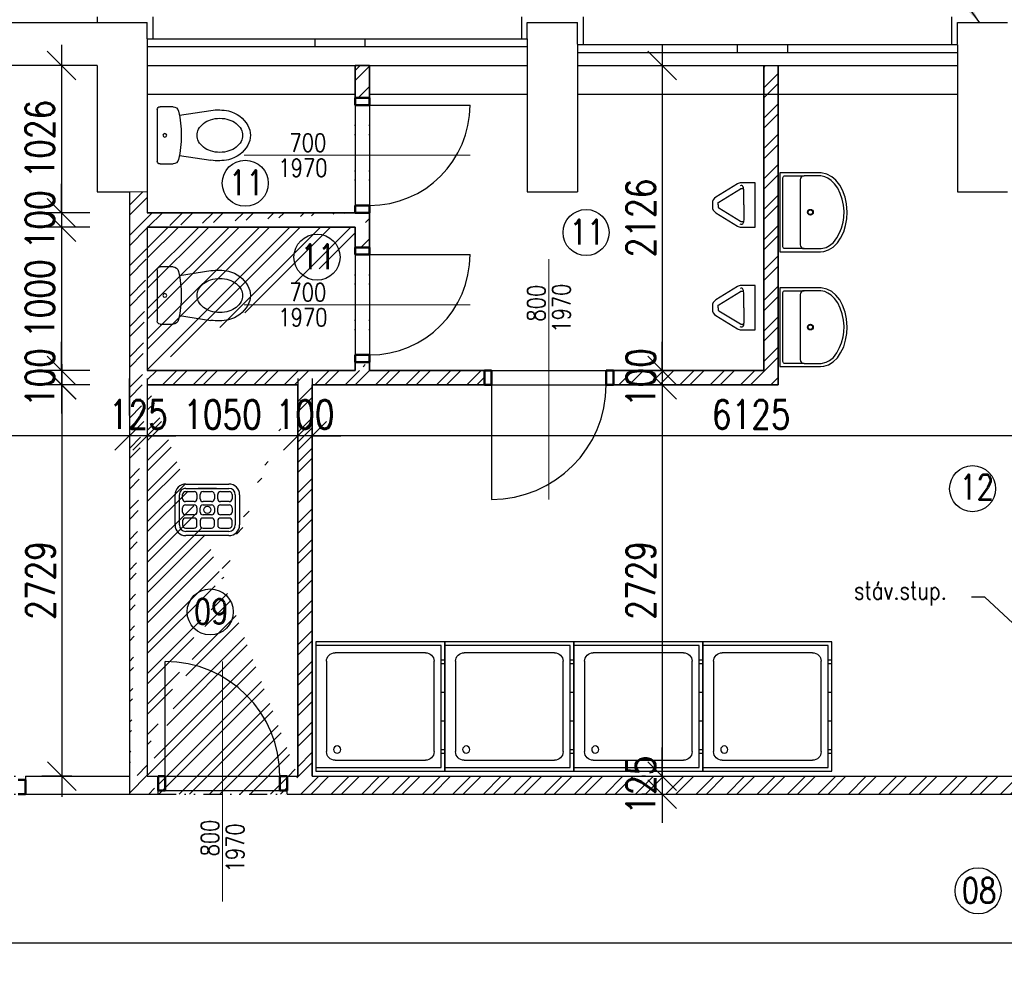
# Model space of a CAD drawing. Header units: millimetres. Extents: x -637441 to -130928, y -380379 to -53767.
# Tile 94 of 193: x -516913 to -510046, y -146601 to -140027. Entities that reach past the tile are written whole.
import ezdxf
from ezdxf.enums import TextEntityAlignment as Align

# ---------------------------------------------------------------- set-up
doc = ezdxf.new("R2010")
doc.units = ezdxf.units.MM
doc.header["$LTSCALE"] = 10
doc.linetypes.add('DIVIDE', pattern=[31.75, 12.7, -6.35, 0, -6.35, 0, -6.35])
for name, color, linetype, lineweight in [('_ARW_PŘÍČKA_NOVÁ', 6, 'Continuous', 35), ('CASANITA', 7, 'Continuous', 25), ('CKDVERE_', 7, 'Continuous', 25), ('CKDVERE_OSY', 1, 'Continuous', 18), ('CKDVERE_PRAH', 7, 'Continuous', 25), ('CKDVERE_ZARUBNE_RAM', 5, 'Continuous', 50), ('CKKOTY', 7, 'Continuous', 25), ('CKSTENY_NADROVINOU', 7, 'DIVIDE', 25), ('CKSTENY_SRAF', 1, 'Continuous', 18), ('CKTEXTY_MALE', 7, 'Continuous', 25)]:
    doc.layers.add(name, color=color, linetype=linetype, lineweight=lineweight)
for name, color, linetype in [('A-SanitaPřísl-G', 7, 'Continuous'), ('CKDVERE_POPIS', 7, 'Continuous'), ('SLABĚ', 7, 'Continuous'), ('Výplně otvorů', 7, 'Continuous'), ('ZDIVO', 6, 'Continuous')]:
    doc.layers.add(name, color=color, linetype=linetype)
doc.styles.get("Standard").update_dxf_attribs({"font": 'simplex.shx', "width": 0.8})
doc.dimstyles.new('Cadkon', dxfattribs={"dimscale": 80, "dimtxt": 2.5, "dimasz": 2.5, "dimexe": 1.768, "dimexo": 5, "dimtad": 1, "dimrnd": 1, "dimtxsty": 'Standard', "dimblk1": 'OBLIQUE', "dimblk2": 'OBLIQUE', "dimsah": 1, "dimcen": 2.5, "dimdle": 1.8, "dimadec": 0, "dimazin": 0, "dimtfac": 1, "dimtix": 1, "dimtmove": 2, "dimatfit": 3, "dimfxl": 1, "dimarcsym": 0})
doc.dimstyles.new('normální', dxfattribs={"dimscale": 50, "dimtxt": 2.5, "dimasz": 2.5, "dimexe": 1.768, "dimexo": 5, "dimtad": 1, "dimrnd": 1, "dimtxsty": 'Standard', "dimblk1": 'OBLIQUE', "dimblk2": 'OBLIQUE', "dimsah": 1, "dimcen": 2.5, "dimdle": 1.8, "dimadec": 0, "dimazin": 0, "dimtfac": 1, "dimtix": 1, "dimtmove": 2, "dimatfit": 3, "dimfxl": 1, "dimarcsym": 0})
pattern_1 = [(45, (-3596.95, 0), (-106.066017, 106.066017), []), (45, (-3526.24, 0), (-106.066017, 106.066017), [])]

# ---------------------------------------------------------------- blocks, each defined once
blk = doc.blocks.new('_OBLIQUE')
at = {"color": 0, "linetype": 'ByBlock'}
blk.add_line((-0.5, -0.5), (0.5, 0.5), dxfattribs=at)
blk = doc.blocks.new('pisoar 1_P')
at = {"color": 0, "linetype": 'ByBlock'}
for points in [[(-154.7, 0), (-154.7, -96.9, 0.138418), (-147.4, -123.1), (-54.7, -274.1, 0.260841), (-12.1, -298), (0, -298), (12.1, -298, 0.260841), (54.7, -274.1), (147.4, -123.1, 0.138418), (154.7, -96.9), (154.7, 0), (-154.7, 0)], [(0, -78), (-96, -78, 0.102113), (-128.6, -84.7, 0.464362), (-134.2, -103.4, 0.276468)], [(0, -258), (-12.1, -258, -0.260841), (-20.6, -253.2), (-113.3, -102.1, -0.138418), (-114.7, -96.9), (-114.7, -80.1)], [(0, -78), (96, -78, -0.102113), (128.6, -84.7, -0.464362), (134.2, -103.4, -0.276468)], [(0, -258), (12.1, -258, 0.260841), (20.6, -253.2), (113.3, -102.1, 0.138418), (114.7, -96.9), (114.7, -80.1)]]:
    blk.add_lwpolyline(points, format="xyb", dxfattribs=at)
blk = doc.blocks.new('2D-WC (65x40)_P')
at = {"color": 0, "linetype": 'ByBlock'}
for p, q in [((30, -179.7), (30, 179.7)), ((50.1, 199.8), (140.1, 199.8)), ((185.1, 140), (403.6, 173.4)), ((140.1, -199.8), (50.1, -199.8)), ((185.1, -140), (403.6, -173.4))]:
    blk.add_line(p, q, dxfattribs=at)
blk.add_circle((83, 0), 12.8, dxfattribs=at)
for centre, radius, start, end in [((50.1, 179.7), 20.1, 90, 180), ((140.1, 159.6), 40.2, 12.60811, 90), ((-573.4, 0), 771.3, 347.39189, 12.60811), ((456.2, -170.6), 348, 78.11757, 98.69848), ((475.7, -37.9), 214.4, 29.47633, 75.89811), ((430.3, -18), 127.4, 127.58474, 151.71247), ((452.1, -46.3), 163.2, 107.68289, 127.58474), ((466.3, -90.9), 210, 90, 107.68289), ((466.3, -90.9), 210, 72.31711, 90), ((480.6, -46.3), 163.2, 52.41526, 72.31711), ((502.4, -18), 127.4, 28.28753, 52.41526), ((396.9, 0), 89.4, 151.71247, 180), ((535.8, 0), 89.4, 0, 28.28753), ((535.8, 0), 89.4, 331.71247, 0), ((542.4, 0), 137.6, 360, 29.40689), ((542.4, 0), 137.6, 330.59311, 0), ((396.9, 0), 89.4, 180, 208.28753), ((430.3, 18), 127.4, 208.28753, 232.41526), ((475.7, 37.9), 214.4, 284.10189, 330.52367), ((502.4, 18), 127.4, 307.58474, 331.71247), ((452.1, 46.3), 163.2, 232.41526, 252.31711), ((466.3, 90.9), 210, 252.31711, 270), ((466.3, 90.9), 210, 270, 287.68289), ((480.6, 46.3), 163.2, 287.68289, 307.58474), ((50.1, -179.7), 20.1, 180, 270), ((140.1, -159.6), 40.2, 270, 347.39189), ((456.2, 170.6), 348, 261.30152, 281.88243)]:
    blk.add_arc(centre, radius, start, end, dxfattribs=at)
blk = doc.blocks.new('výlevka s mříží 45x36')
at = {"color": 0}
for p, q in [((-150, 0), (150, 0)), ((-92.5, -52.5), (-152.5, -52.5)), ((-150, -30), (150, -30)), ((30, -52.5), (-30, -52.5)), ((152.5, -52.5), (92.5, -52.5)), ((-225, -285), (-225, -75)), ((-195, -285), (-195, -75)), ((-172.5, -72.5), (-172.5, -102.5)), ((-152.5, -122.5), (-92.5, -122.5)), ((-72.5, -102.5), (-72.5, -72.5)), ((-50, -72.5), (-50, -102.5)), ((-30, -122.5), (30, -122.5)), ((50, -102.5), (50, -72.5)), ((72.5, -72.5), (72.5, -102.5)), ((92.5, -122.5), (152.5, -122.5)), ((172.5, -102.5), (172.5, -72.5)), ((195, -75), (195, -285)), ((225, -75), (225, -285)), ((-172.5, -195), (-172.5, -165)), ((-152.5, -145), (-92.5, -145)), ((-72.5, -165), (-72.5, -195)), ((-50, -195), (-50, -165)), ((-30, -145), (30, -145)), ((50, -165), (50, -195)), ((72.5, -195), (72.5, -165)), ((92.5, -145), (152.5, -145)), ((172.5, -165), (172.5, -195)), ((-172.5, -287.5), (-172.5, -257.5)), ((-92.5, -215), (-152.5, -215)), ((-152.5, -237.5), (-92.5, -237.5)), ((-72.5, -257.5), (-72.5, -287.5)), ((-50, -287.5), (-50, -257.5)), ((30, -215), (-30, -215)), ((-30, -237.5), (30, -237.5)), ((50, -257.5), (50, -287.5)), ((72.5, -287.5), (72.5, -257.5)), ((152.5, -215), (92.5, -215)), ((92.5, -237.5), (152.5, -237.5)), ((172.5, -257.5), (172.5, -287.5)), ((-92.5, -307.5), (-152.5, -307.5)), ((150, -330), (-150, -330)), ((-65, -330), (65, -330)), ((65, -330), (-65, -330)), ((-65, -330), (-65, -330)), ((30, -307.5), (-30, -307.5)), ((65, -330), (65, -330)), ((152.5, -307.5), (92.5, -307.5)), ((150, -360), (-150, -360))]:
    blk.add_line(p, q, dxfattribs=at)
blk.add_circle((0, -180), 25, dxfattribs=at)
for centre, radius, start, end in [((-150, -75), 75, 90, 180), ((-150, -75), 45, 90, 180), ((-152.5, -72.5), 20, 90, 180), ((-92.5, -72.5), 20, 0, 90), ((-30, -72.5), 20, 90, 180), ((30, -72.5), 20, 0, 90), ((92.5, -72.5), 20, 90, 180), ((150, -75), 75, 0, 90), ((150, -75), 45, 0, 90), ((152.5, -72.5), 20, 0, 90), ((-152.5, -102.5), 20, 180, 270), ((-92.5, -102.5), 20, 270, 0), ((-30, -102.5), 20, 180, 270), ((30, -102.5), 20, 270, 0), ((92.5, -102.5), 20, 180, 270), ((152.5, -102.5), 20, 270, 0), ((-152.5, -165), 20, 90, 180), ((-152.5, -195), 20, 180, 270), ((-92.5, -165), 20, 0, 90), ((-92.5, -195), 20, 270, 0), ((-30, -165), 20, 90, 180), ((-30, -195), 20, 180, 270), ((30, -165), 20, 0, 90), ((30, -195), 20, 270, 0), ((92.5, -165), 20, 90, 180), ((92.5, -195), 20, 180, 270), ((152.5, -165), 20, 0, 90), ((152.5, -195), 20, 270, 0), ((-152.5, -257.5), 20, 90, 180), ((-92.5, -257.5), 20, 0, 90), ((-30, -257.5), 20, 90, 180), ((30, -257.5), 20, 0, 90), ((92.5, -257.5), 20, 90, 180), ((152.5, -257.5), 20, 0, 90), ((-150, -285), 75, 180, 270), ((-150, -285), 45, 180, 270), ((-152.5, -287.5), 20, 180, 270), ((-92.5, -287.5), 20, 270, 0), ((-30, -287.5), 20, 180, 270), ((30, -287.5), 20, 270, 0), ((92.5, -287.5), 20, 180, 270), ((150, -285), 75, 270, 0), ((150, -285), 45, 270, 0), ((152.5, -287.5), 20, 270, 0)]:
    blk.add_arc(centre, radius, start, end, dxfattribs=at)
blk = doc.blocks.new('Sprchová vana čelní 90x90')
at = {"color": 0, "linetype": 'ByBlock', "lineweight": -2}
for p, q in [((0, 0), (0, 900)), ((0, 900), (900, 900)), ((125, 875), (125, 900)), ((150, 875), (150, 900)), ((350, 875), (350, 900)), ((550, 875), (550, 900)), ((750, 875), (750, 900)), ((775, 875), (775, 900)), ((900, 900), (900, 0)), ((25, 0), (25, 875)), ((25, 875), (350, 875)), ((135, 825), (765, 825)), ((350, 875), (875, 875)), ((875, 875), (875, 0)), ((75, 135), (75, 765)), ((825, 765), (825, 135)), ((765, 75), (135, 75)), ((900, 0), (0, 0))]:
    blk.add_line(p, q, dxfattribs=at)
blk.add_circle((149.5, 149.5), 25, dxfattribs=at)
for centre, start, end in [((135, 765), 90, 180), ((765, 765), 0, 90), ((135, 135), 180, 270), ((765, 135), 270, 0)]:
    blk.add_arc(centre, 60, start, end, dxfattribs=at)
blk = doc.blocks.new('*D1010')
at = {"layer": 'CKKOTY', "color": 0, "lineweight": -2}
for p, q in [((-514873.1, -142529.8), (-514873.1, -142788.4)), ((-508748.4, -142529.8), (-508748.4, -142788.4)), ((-508604.4, -142929.8), (-515017.1, -142929.8))]:
    blk.add_line(p, q, dxfattribs=at)
at = {"layer": 'DEFPOINTS', "color": 0}
for p in [(-514873.1, -142929.8), (-514873.1, -142929.8), (-508748.4, -142929.8)]:
    blk.add_point(p, dxfattribs=at)
at = {"layer": 'CKKOTY', "color": 0, "lineweight": -2, "xscale": 200, "yscale": 200, "zscale": 200, "rotation": 180}
blk.add_blockref('_OBLIQUE', (-514873.1, -142929.8), dxfattribs=at)
at = {"layer": 'CKKOTY', "color": 0, "lineweight": -2, "xscale": 200, "yscale": 200, "zscale": 200}
blk.add_blockref('_OBLIQUE', (-508748.4, -142929.8), dxfattribs=at)
at = {"layer": 'CKKOTY', "color": 0, "insert": (-511810.7, -142779.8), "char_height": 200, "attachment_point": 5}
blk.add_mtext('6125', dxfattribs=at)
blk = doc.blocks.new('*D1011')
at = {"layer": 'CKKOTY', "color": 0, "lineweight": -2}
for p, q in [((-514973.1, -142529.8), (-514973.1, -142788.4)), ((-514873.1, -142529.8), (-514873.1, -142788.4)), ((-514973.1, -142929.8), (-515173.1, -142929.8)), ((-514873.1, -142929.8), (-514973.1, -142929.8)), ((-514873.1, -142929.8), (-514673.1, -142929.8))]:
    blk.add_line(p, q, dxfattribs=at)
at = {"layer": 'DEFPOINTS', "color": 0}
for p in [(-514973.1, -142929.8), (-514973.1, -142929.8), (-514873.1, -142929.8)]:
    blk.add_point(p, dxfattribs=at)
at = {"layer": 'CKKOTY', "color": 0, "lineweight": -2, "xscale": 200, "yscale": 200, "zscale": 200}
blk.add_blockref('_OBLIQUE', (-514973.1, -142929.8), dxfattribs=at)
at = {"layer": 'CKKOTY', "color": 0, "lineweight": -2, "xscale": 200, "yscale": 200, "zscale": 200, "rotation": 180}
blk.add_blockref('_OBLIQUE', (-514873.1, -142929.8), dxfattribs=at)
at = {"layer": 'CKKOTY', "color": 0, "insert": (-514923.1, -142779.8), "char_height": 200, "attachment_point": 5}
blk.add_mtext('100', dxfattribs=at)
blk = doc.blocks.new('*D1012')
at = {"layer": 'CKKOTY', "color": 0, "lineweight": -2}
for p, q in [((-512431.6, -140203.3), (-512431.6, -142617)), ((-512831.6, -140347.3), (-512573, -140347.3)), ((-512831.6, -142473), (-512573, -142473))]:
    blk.add_line(p, q, dxfattribs=at)
at = {"layer": 'DEFPOINTS', "color": 0}
for p in [(-512431.6, -140347.3), (-512431.6, -142473), (-512431.6, -142473)]:
    blk.add_point(p, dxfattribs=at)
at = {"layer": 'CKKOTY', "color": 0, "lineweight": -2, "xscale": 200, "yscale": 200, "zscale": 200}
for p, rotation in [((-512431.6, -140347.3), 90), ((-512431.6, -142473), 270)]:
    blk.add_blockref('_OBLIQUE', p, dxfattribs=dict(at, rotation=rotation))
at = {"layer": 'CKKOTY', "color": 0, "insert": (-512581.6, -141410.1), "char_height": 200, "attachment_point": 5, "rotation": 90}
blk.add_mtext('2126', dxfattribs=at)
blk = doc.blocks.new('*D1013')
at = {"layer": 'CKKOTY', "color": 0, "lineweight": -2}
for p, q in [((-512431.6, -142473), (-512431.6, -142273)), ((-512831.6, -142473), (-512573, -142473)), ((-512431.6, -142473), (-512431.6, -142573)), ((-512597.8, -142573), (-512573, -142573)), ((-512431.6, -142573), (-512431.6, -142773))]:
    blk.add_line(p, q, dxfattribs=at)
at = {"layer": 'DEFPOINTS', "color": 0}
for p in [(-512431.6, -142473), (-512431.6, -142573), (-512197.8, -142573)]:
    blk.add_point(p, dxfattribs=at)
at = {"layer": 'CKKOTY', "color": 0, "lineweight": -2, "xscale": 200, "yscale": 200, "zscale": 200}
for p, rotation in [((-512431.6, -142473), 270), ((-512431.6, -142573), 90)]:
    blk.add_blockref('_OBLIQUE', p, dxfattribs=dict(at, rotation=rotation))
at = {"layer": 'CKKOTY', "color": 0, "insert": (-512581.6, -142523), "char_height": 200, "attachment_point": 5, "rotation": 90}
blk.add_mtext('100', dxfattribs=at)
blk = doc.blocks.new('*D1014')
at = {"layer": 'CKKOTY', "color": 0, "lineweight": -2}
for p, q in [((-512431.6, -142429), (-512431.6, -145446.3)), ((-512597.8, -142573), (-512573, -142573)), ((-512548.3, -145302.3), (-512573, -145302.3))]:
    blk.add_line(p, q, dxfattribs=at)
at = {"layer": 'DEFPOINTS', "color": 0}
for p in [(-512197.8, -142573), (-512431.6, -145302.3), (-512148.3, -145302.3)]:
    blk.add_point(p, dxfattribs=at)
at = {"layer": 'CKKOTY', "color": 0, "lineweight": -2, "xscale": 200, "yscale": 200, "zscale": 200}
for p, rotation in [((-512431.6, -142573), 90), ((-512431.6, -145302.3), 270)]:
    blk.add_blockref('_OBLIQUE', p, dxfattribs=dict(at, rotation=rotation))
at = {"layer": 'CKKOTY', "color": 0, "insert": (-512581.6, -143937.6), "char_height": 200, "attachment_point": 5, "rotation": 90}
blk.add_mtext('2729', dxfattribs=at)
blk = doc.blocks.new('*D1015')
at = {"layer": 'CKKOTY', "color": 0, "lineweight": -2}
for p, q in [((-512431.6, -145302.3), (-512431.6, -145102.3)), ((-512548.3, -145302.3), (-512573, -145302.3)), ((-512431.6, -145302.3), (-512431.6, -145427.3)), ((-512548.3, -145427.3), (-512573, -145427.3)), ((-512431.6, -145427.3), (-512431.6, -145627.3))]:
    blk.add_line(p, q, dxfattribs=at)
at = {"layer": 'DEFPOINTS', "color": 0}
for p in [(-512148.3, -145302.3), (-512431.6, -145427.3), (-512148.3, -145427.3)]:
    blk.add_point(p, dxfattribs=at)
at = {"layer": 'CKKOTY', "color": 0, "lineweight": -2, "xscale": 200, "yscale": 200, "zscale": 200}
for p, rotation in [((-512431.6, -145302.3), 270), ((-512431.6, -145427.3), 90)]:
    blk.add_blockref('_OBLIQUE', p, dxfattribs=dict(at, rotation=rotation))
at = {"layer": 'CKKOTY', "color": 0, "insert": (-512581.6, -145364.8), "char_height": 200, "attachment_point": 5, "rotation": 90}
blk.add_mtext('125', dxfattribs=at)
blk = doc.blocks.new('*D1016')
at = {"layer": 'CKKOTY', "color": 0, "lineweight": -2}
for p, q in [((-516621.6, -140203.3), (-516621.6, -141517)), ((-516423.4, -140347.3), (-516763, -140347.3)), ((-516423.4, -141373), (-516763, -141373))]:
    blk.add_line(p, q, dxfattribs=at)
at = {"layer": 'DEFPOINTS', "color": 0}
for p in [(-516023.4, -140347.3), (-516621.6, -141373), (-516023.4, -141373)]:
    blk.add_point(p, dxfattribs=at)
at = {"layer": 'CKKOTY', "color": 0, "lineweight": -2, "xscale": 200, "yscale": 200, "zscale": 200}
for p, rotation in [((-516621.6, -140347.3), 90), ((-516621.6, -141373), 270)]:
    blk.add_blockref('_OBLIQUE', p, dxfattribs=dict(at, rotation=rotation))
at = {"layer": 'CKKOTY', "color": 0, "insert": (-516771.6, -140860.1), "char_height": 200, "attachment_point": 5, "rotation": 90}
blk.add_mtext('1026', dxfattribs=at)
blk = doc.blocks.new('*D1017')
at = {"layer": 'CKKOTY', "color": 0, "lineweight": -2}
for p, q in [((-516621.6, -141373), (-516621.6, -141173)), ((-516423.4, -141373), (-516763, -141373)), ((-516621.6, -141373), (-516621.6, -141473)), ((-516423.4, -141473), (-516763, -141473)), ((-516621.6, -141473), (-516621.6, -141673))]:
    blk.add_line(p, q, dxfattribs=at)
at = {"layer": 'DEFPOINTS', "color": 0}
for p in [(-516023.4, -141373), (-516621.6, -141473), (-516023.4, -141473)]:
    blk.add_point(p, dxfattribs=at)
at = {"layer": 'CKKOTY', "color": 0, "lineweight": -2, "xscale": 200, "yscale": 200, "zscale": 200}
for p, rotation in [((-516621.6, -141373), 270), ((-516621.6, -141473), 90)]:
    blk.add_blockref('_OBLIQUE', p, dxfattribs=dict(at, rotation=rotation))
at = {"layer": 'CKKOTY', "color": 0, "insert": (-516771.6, -141423), "char_height": 200, "attachment_point": 5, "rotation": 90}
blk.add_mtext('100', dxfattribs=at)
blk = doc.blocks.new('*D1018')
at = {"layer": 'CKKOTY', "color": 0, "lineweight": -2}
for p, q in [((-516621.6, -141329), (-516621.6, -142617)), ((-516423.4, -141473), (-516763, -141473)), ((-516423.4, -142473), (-516763, -142473))]:
    blk.add_line(p, q, dxfattribs=at)
at = {"layer": 'DEFPOINTS', "color": 0}
for p in [(-516023.4, -141473), (-516621.6, -142473), (-516023.4, -142473)]:
    blk.add_point(p, dxfattribs=at)
at = {"layer": 'CKKOTY', "color": 0, "lineweight": -2, "xscale": 200, "yscale": 200, "zscale": 200}
for p, rotation in [((-516621.6, -141473), 90), ((-516621.6, -142473), 270)]:
    blk.add_blockref('_OBLIQUE', p, dxfattribs=dict(at, rotation=rotation))
at = {"layer": 'CKKOTY', "color": 0, "insert": (-516771.6, -141973), "char_height": 200, "attachment_point": 5, "rotation": 90}
blk.add_mtext('1000', dxfattribs=at)
blk = doc.blocks.new('*D1019')
at = {"layer": 'CKKOTY', "color": 0, "lineweight": -2}
for p, q in [((-516621.6, -142473), (-516621.6, -142273)), ((-516423.4, -142473), (-516763, -142473)), ((-516621.6, -142473), (-516621.6, -142573)), ((-516423.4, -142573), (-516763, -142573)), ((-516621.6, -142573), (-516621.6, -142773))]:
    blk.add_line(p, q, dxfattribs=at)
at = {"layer": 'DEFPOINTS', "color": 0}
for p in [(-516023.4, -142473), (-516621.6, -142573), (-516023.4, -142573)]:
    blk.add_point(p, dxfattribs=at)
at = {"layer": 'CKKOTY', "color": 0, "lineweight": -2, "xscale": 200, "yscale": 200, "zscale": 200}
for p, rotation in [((-516621.6, -142473), 270), ((-516621.6, -142573), 90)]:
    blk.add_blockref('_OBLIQUE', p, dxfattribs=dict(at, rotation=rotation))
at = {"layer": 'CKKOTY', "color": 0, "insert": (-516771.6, -142523), "char_height": 200, "attachment_point": 5, "rotation": 90}
blk.add_mtext('100', dxfattribs=at)
blk = doc.blocks.new('*D1020')
at = {"layer": 'CKKOTY', "color": 0, "lineweight": -2}
for p, q in [((-519073.4, -146427.3), (-519073.4, -146323.5)), ((-495373.4, -146427.3), (-495373.4, -146323.5)), ((-519217.4, -146465), (-495229.4, -146465))]:
    blk.add_line(p, q, dxfattribs=at)
at = {"layer": 'DEFPOINTS', "color": 0}
for p in [(-495373.4, -146465), (-519073.4, -146827.3), (-495373.4, -146827.3)]:
    blk.add_point(p, dxfattribs=at)
at = {"layer": 'CKKOTY', "color": 0, "lineweight": -2, "xscale": 200, "yscale": 200, "zscale": 200, "rotation": 180}
blk.add_blockref('_OBLIQUE', (-519073.4, -146465), dxfattribs=at)
at = {"layer": 'CKKOTY', "color": 0, "lineweight": -2, "xscale": 200, "yscale": 200, "zscale": 200}
blk.add_blockref('_OBLIQUE', (-495373.4, -146465), dxfattribs=at)
at = {"layer": 'CKKOTY', "color": 0, "insert": (-507223.4, -146315), "char_height": 200, "attachment_point": 5}
blk.add_mtext('23700', dxfattribs=at)
blk = doc.blocks.new('*D843')
at = {"layer": 'CKKOTY', "color": 0, "lineweight": -2}
for p, q in [((-516618.2, -142429.2), (-516618.2, -145446.3)), ((-516423.4, -142573.2), (-516759.6, -142573.2)), ((-516548.4, -145302.3), (-516759.6, -145302.3))]:
    blk.add_line(p, q, dxfattribs=at)
at = {"layer": 'DEFPOINTS', "color": 0}
for p in [(-516023.4, -142573.2), (-516618.2, -145302.3), (-516148.4, -145302.3)]:
    blk.add_point(p, dxfattribs=at)
at = {"layer": 'CKKOTY', "color": 0, "lineweight": -2, "xscale": 200, "yscale": 200, "zscale": 200}
for p, rotation in [((-516618.2, -142573.2), 90), ((-516618.2, -145302.3), 270)]:
    blk.add_blockref('_OBLIQUE', p, dxfattribs=dict(at, rotation=rotation))
at = {"layer": 'CKKOTY', "color": 0, "insert": (-516768.2, -143937.7), "char_height": 200, "attachment_point": 5, "rotation": 90}
blk.add_mtext('2729', dxfattribs=at)
blk = doc.blocks.new('umyvadlo 2 55x47')
at = {"color": 0, "linetype": 'ByBlock', "lineweight": -2}
blk.add_lwpolyline([(-274.9, 0), (-274.9, -283.5), (-272.7, -307.8), (-262.7, -339.5), (-242.5, -372), (-213, -401.5), (-180, -424.4), (-136.8, -445.7), (-91.5, -459), (-44.9, -467.9), (-0.1, -470), (57.9, -465.7), (104.6, -455.3), (153.6, -437.6), (189.5, -418.5), (224, -390.4), (247.8, -363.1), (265, -329.2), (275.1, -289.4), (275.1, -277.6), (274.9, 0)], close=True, dxfattribs=at)
blk.add_lwpolyline([(-253.6, -170), (-253.6, -36.2, -0.414244), (-239.9, -22.1), (240.4, -22.1, -0.414244), (254.2, -36.2), (254.2, -170.1)], format="xyb", dxfattribs=at)
blk.add_lwpolyline([(-226.1, -142, 0.414198), (-253.6, -170.2), (-253.3, -265.7), (-253, -289.5), (-244.8, -322.7), (-232.5, -345.8), (-211.8, -373.5), (-179.1, -398.4), (-143, -417.2), (-109.7, -431.4), (-68.8, -441.2), (-35.4, -446.9), (7.6, -448.2), (49.2, -444.8), (92.1, -436.2), (131.7, -422.1), (168.5, -404.5), (199.2, -381.9), (222.3, -358.7), (237.4, -335.4), (247.7, -313.6), (253.5, -285.9), (254.2, -170.2, 0.414198), (226.7, -142)], format="xyb", close=True, dxfattribs=at)
for centre, radius in [((0.2, -213.7), 20.2), ((0.2, -213.3), 15.8)]:
    blk.add_circle(centre, radius, dxfattribs=at)
blk = doc.blocks.new('*D844')
at = {"layer": 'CKKOTY', "color": 0, "lineweight": -2}
for p, q in [((-516023.4, -142529.8), (-516023.4, -142788.4)), ((-514973.1, -142529.8), (-514973.1, -142788.4)), ((-514829.1, -142929.8), (-516167.4, -142929.8))]:
    blk.add_line(p, q, dxfattribs=at)
at = {"layer": 'DEFPOINTS', "color": 0}
for p in [(-516023.4, -142929.8), (-516023.4, -142929.8), (-514973.1, -142929.8)]:
    blk.add_point(p, dxfattribs=at)
at = {"layer": 'CKKOTY', "color": 0, "lineweight": -2, "xscale": 200, "yscale": 200, "zscale": 200, "rotation": 180}
blk.add_blockref('_OBLIQUE', (-516023.4, -142929.8), dxfattribs=at)
at = {"layer": 'CKKOTY', "color": 0, "lineweight": -2, "xscale": 200, "yscale": 200, "zscale": 200}
blk.add_blockref('_OBLIQUE', (-514973.1, -142929.8), dxfattribs=at)
at = {"layer": 'CKKOTY', "color": 0, "insert": (-515498.2, -142779.8), "char_height": 200, "attachment_point": 5}
blk.add_mtext('1050', dxfattribs=at)
blk = doc.blocks.new('*D845')
at = {"layer": 'CKKOTY', "color": 0, "lineweight": -2}
for p, q in [((-516148.4, -142529.8), (-516148.4, -142788.4)), ((-516023.4, -142529.8), (-516023.4, -142788.4)), ((-516148.4, -142929.8), (-516348.4, -142929.8)), ((-516023.4, -142929.8), (-516148.4, -142929.8)), ((-516023.4, -142929.8), (-515823.4, -142929.8))]:
    blk.add_line(p, q, dxfattribs=at)
at = {"layer": 'DEFPOINTS', "color": 0}
for p in [(-516148.4, -142929.8), (-516148.4, -142929.8), (-516023.4, -142929.8)]:
    blk.add_point(p, dxfattribs=at)
at = {"layer": 'CKKOTY', "color": 0, "lineweight": -2, "xscale": 200, "yscale": 200, "zscale": 200}
blk.add_blockref('_OBLIQUE', (-516148.4, -142929.8), dxfattribs=at)
at = {"layer": 'CKKOTY', "color": 0, "lineweight": -2, "xscale": 200, "yscale": 200, "zscale": 200, "rotation": 180}
blk.add_blockref('_OBLIQUE', (-516023.4, -142929.8), dxfattribs=at)
at = {"layer": 'CKKOTY', "color": 0, "insert": (-516085.9, -142779.8), "char_height": 200, "attachment_point": 5}
blk.add_mtext('125', dxfattribs=at)
blk = doc.blocks.new('*D846')
at = {"layer": 'CKKOTY', "color": 0, "lineweight": -2}
for p, q in [((-516148.4, -142529.8), (-516148.4, -142788.4)), ((-516004.4, -142929.8), (-519217.4, -142929.8)), ((-519073.4, -143329.8), (-519073.4, -143071.3))]:
    blk.add_line(p, q, dxfattribs=at)
at = {"layer": 'DEFPOINTS', "color": 0}
for p in [(-519073.4, -142929.8), (-519073.4, -142929.8), (-516148.4, -142929.8)]:
    blk.add_point(p, dxfattribs=at)
at = {"layer": 'CKKOTY', "color": 0, "lineweight": -2, "xscale": 200, "yscale": 200, "zscale": 200, "rotation": 180}
blk.add_blockref('_OBLIQUE', (-519073.4, -142929.8), dxfattribs=at)
at = {"layer": 'CKKOTY', "color": 0, "lineweight": -2, "xscale": 200, "yscale": 200, "zscale": 200}
blk.add_blockref('_OBLIQUE', (-516148.4, -142929.8), dxfattribs=at)
at = {"layer": 'CKKOTY', "color": 0, "insert": (-517610.9, -142779.8), "char_height": 200, "attachment_point": 5}
blk.add_mtext('2925', dxfattribs=at)

msp = doc.modelspace()

# ---------------------------------------------------------------- hatches: boundary and pattern name
at = {"layer": 'CKSTENY_SRAF'}
h = msp.add_hatch(dxfattribs=at)
h.set_pattern_fill('ZDIVO-OBECNE', scale=50, style=0)
h.set_pattern_definition(pattern_1)
edge = h.paths.add_edge_path()
edge.add_line((-514473.188, -140347.266), (-514573.188, -140347.266))
edge.add_line((-514473.188, -140347.266), (-514473.188, -140572.984))
edge.add_line((-514573.188, -140347.266), (-514573.188, -140572.984))
edge.add_line((-514573.188, -140572.984), (-514473.188, -140572.984))
h = msp.add_hatch(dxfattribs=at)
h.set_pattern_fill('ZDIVO-OBECNE', scale=50, style=0)
h.set_pattern_definition(pattern_1)
h.paths.add_polyline_path([(-511723.355, -140347.266), (-511623.355, -140347.266), (-511623.355, -142572.984), (-512772.188, -142572.984), (-512772.188, -142472.984), (-511723.355, -142472.984)])
h = msp.add_hatch(dxfattribs=at)
h.set_pattern_fill('ZDIVO-OBECNE', scale=50, style=0)
h.set_pattern_definition(pattern_1)
edge = h.paths.add_edge_path()
edge.add_line((-513672.188, -142472.984), (-513672.188, -142572.984))
edge.add_line((-513672.188, -142572.984), (-514873.119, -142572.984))
edge.add_line((-513672.188, -142472.984), (-514473.188, -142472.984))
edge.add_line((-514573.188, -142415.336), (-514573.188, -142472.984))
edge.add_line((-514473.188, -142415.336), (-514473.188, -142472.984))
edge.add_line((-514573.188, -142472.984), (-516023.358, -142472.984))
edge.add_line((-514573.188, -141615.336), (-514473.188, -141615.336))
edge.add_line((-514573.188, -141472.984), (-514573.188, -141615.336))
edge.add_line((-514473.188, -141372.984), (-514473.188, -141615.336))
edge.add_line((-514573.188, -141472.984), (-516023.358, -141472.984))
edge.add_line((-514573.188, -141372.984), (-514473.188, -141372.984))
edge.add_line((-514573.188, -141372.984), (-516023.358, -141372.984))
edge.add_line((-516023.358, -141227.266), (-516023.358, -141372.984))
edge.add_line((-516148.358, -141227.266), (-516023.358, -141227.266))
edge.add_line((-516148.358, -141227.266), (-516148.358, -145427.266))
edge.add_line((-516023.358, -141472.984), (-516023.358, -142472.984))
edge.add_line((-516023.358, -142572.984), (-516023.358, -145302.266))
edge.add_line((-514973.119, -142572.984), (-516023.358, -142572.984))
edge.add_line((-514973.119, -145302.266), (-514973.119, -142572.984))
edge.add_line((-514873.119, -145302.266), (-514873.119, -142572.984))
edge.add_line((-516148.358, -145427.266), (-515948.358, -145427.266))
edge.add_line((-516023.358, -145302.266), (-515948.358, -145302.266))
edge.add_line((-515948.358, -145427.266), (-515948.358, -145302.266))
edge.add_line((-515048.358, -145427.266), (-515048.358, -145302.266))
edge.add_line((-515048.358, -145302.266), (-514973.119, -145302.266))
edge.add_line((-515048.358, -145427.266), (-508348.824, -145427.266))
edge.add_line((-514873.119, -145302.266), (-508748.357, -145302.266))
edge.add_line((-508748.357, -144420.266), (-508748.357, -145302.266))
edge.add_line((-508623.357, -144420.266), (-508623.357, -145302.266))
edge.add_line((-508623.357, -145302.266), (-508348.824, -145302.266))
edge.add_line((-508348.824, -145302.266), (-508348.824, -145427.266))
edge.add_line((-508748.357, -144420.266), (-508623.357, -144420.266))

# ---------------------------------------------------------------- linework, layer by layer
at = {"layer": '_ARW_PŘÍČKA_NOVÁ'}
for p, q in [((-514573.188, -140347.266), (-514573.188, -140572.984)), ((-514473.188, -140347.266), (-514473.188, -140572.984)), ((-511723.355, -142472.984), (-511723.355, -140347.266)), ((-511623.355, -140347.266), (-511623.355, -142572.984)), ((-514573.188, -140572.984), (-514473.188, -140572.984)), ((-514573.188, -141372.984), (-516023.358, -141372.984)), ((-514573.188, -141372.984), (-514473.188, -141372.984)), ((-514573.188, -141372.984), (-514573.188, -141372.984)), ((-514473.188, -141372.984), (-514473.188, -141615.336)), ((-514573.188, -141472.984), (-516023.358, -141472.984)), ((-514573.188, -141472.984), (-514573.188, -141615.336)), ((-514573.188, -141615.336), (-514473.188, -141615.336)), ((-514573.188, -142415.336), (-514473.188, -142415.336)), ((-514573.188, -142415.336), (-514573.188, -142472.984)), ((-514473.188, -142415.336), (-514473.188, -142472.984)), ((-514573.188, -142472.984), (-516023.358, -142472.984)), ((-513672.188, -142472.984), (-514473.188, -142472.984)), ((-513672.188, -142572.984), (-513672.188, -142472.984)), ((-512772.188, -142572.984), (-512772.188, -142472.984)), ((-511723.355, -142472.984), (-512772.188, -142472.984)), ((-514973.119, -142572.984), (-516023.358, -142572.984)), ((-514973.119, -145302.266), (-514973.119, -142572.984)), ((-514873.119, -145302.266), (-514873.119, -142572.984)), ((-513672.188, -142572.984), (-514873.119, -142572.984)), ((-511623.355, -142572.984), (-512772.188, -142572.984))]:
    msp.add_line(p, q, dxfattribs=at)
at = {"layer": 'CKDVERE_'}
for p, q in [((-514473.188, -140622.984), (-513772.188, -140622.984)), ((-514473.188, -141665.336), (-513772.188, -141665.336)), ((-513622.188, -142572.984), (-513622.188, -143372.984)), ((-515898.358, -145302.266), (-515898.358, -144502.266))]:
    msp.add_line(p, q, dxfattribs=at)
for centre, radius, start, end in [((-514473.041, -140622.13), 700.854, 269.9880351, 359.9301726), ((-514473.041, -141664.482), 700.854, 269.9880351, 359.9301726), ((-513622.188, -142572.984), 800, 270, 0), ((-515898.358, -145302.266), 800, 0, 90)]:
    msp.add_arc(centre, radius, start, end, dxfattribs=at)
at = {"layer": 'CKDVERE_OSY'}
for p, q in [((-515347.188, -140972.984), (-513772.188, -140972.984)), ((-513222.188, -143372.984), (-513222.188, -141697.984)), ((-515347.188, -142015.336), (-513772.188, -142015.336)), ((-515498.358, -146177.266), (-515498.358, -144502.266))]:
    msp.add_line(p, q, dxfattribs=at)
at = {"layer": 'CKDVERE_PRAH'}
for p, q in [((-514573.188, -140622.984), (-514573.188, -141322.984)), ((-514473.188, -140622.984), (-514473.188, -141322.984)), ((-514573.188, -141665.336), (-514573.188, -142365.336)), ((-514473.188, -141665.336), (-514473.188, -142365.336)), ((-513622.188, -142472.984), (-512822.188, -142472.984)), ((-513622.188, -142572.984), (-512822.188, -142572.984)), ((-515898.358, -145302.266), (-515098.358, -145302.266)), ((-515898.358, -145402.266), (-515098.358, -145402.266))]:
    msp.add_line(p, q, dxfattribs=at)
at = {"layer": 'CKDVERE_ZARUBNE_RAM'}
for p, q in [((-514573.188, -140622.984), (-514573.188, -140572.984)), ((-514573.188, -140572.984), (-514473.188, -140572.984)), ((-514473.188, -140572.984), (-514473.188, -140622.984)), ((-514473.188, -140622.984), (-514573.188, -140622.984)), ((-514473.188, -141322.984), (-514573.188, -141322.984)), ((-514573.188, -141322.984), (-514573.188, -141372.984)), ((-514473.188, -141372.984), (-514473.188, -141322.984)), ((-514573.188, -141372.984), (-514473.188, -141372.984)), ((-514573.188, -141665.336), (-514573.188, -141615.336)), ((-514573.188, -141615.336), (-514473.188, -141615.336)), ((-514473.188, -141665.336), (-514573.188, -141665.336)), ((-514473.188, -141615.336), (-514473.188, -141665.336)), ((-514473.188, -142365.336), (-514573.188, -142365.336)), ((-514573.188, -142365.336), (-514573.188, -142415.336)), ((-514573.188, -142415.336), (-514473.188, -142415.336)), ((-514473.188, -142415.336), (-514473.188, -142365.336)), ((-513622.188, -142472.984), (-513672.188, -142472.984)), ((-513672.188, -142472.984), (-513672.188, -142572.984)), ((-513622.188, -142572.984), (-513622.188, -142472.984)), ((-512822.188, -142572.984), (-512822.188, -142472.984)), ((-512822.188, -142472.984), (-512772.188, -142472.984)), ((-512772.188, -142472.984), (-512772.188, -142572.984)), ((-513672.188, -142572.984), (-513622.188, -142572.984)), ((-512772.188, -142572.984), (-512822.188, -142572.984)), ((-515948.358, -145302.266), (-515898.358, -145302.266)), ((-515948.358, -145402.266), (-515948.358, -145302.266)), ((-515898.358, -145302.266), (-515898.358, -145402.266)), ((-515048.358, -145302.266), (-515098.358, -145302.266)), ((-515098.358, -145302.266), (-515098.358, -145402.266)), ((-515048.358, -145402.266), (-515048.358, -145302.266)), ((-516873.358, -145327.266), (-516923.358, -145327.266)), ((-516873.358, -145427.266), (-516873.358, -145327.266)), ((-516923.358, -145427.266), (-516873.358, -145427.266)), ((-515898.358, -145402.266), (-515948.358, -145402.266)), ((-515098.358, -145402.266), (-515048.358, -145402.266))]:
    msp.add_line(p, q, dxfattribs=at)
at = {"layer": 'CKKOTY', "color": 6}
for p, q in [((-514473.188, -140347.266), (-514573.188, -140347.266)), ((-511723.355, -140347.266), (-511623.355, -140347.266))]:
    msp.add_line(p, q, dxfattribs=at)
at = {"layer": 'CKKOTY', "color": 7}
msp.add_line((-513023.358, -140347.266), (-510373.358, -140347.266), dxfattribs=at)
at = {"layer": 'CKSTENY_NADROVINOU'}
for p, q in [((-514573.188, -140572.984), (-514573.188, -141372.984)), ((-514473.188, -140572.984), (-514473.188, -141372.984)), ((-514573.188, -141615.336), (-514573.188, -142415.336)), ((-514473.188, -141615.336), (-514473.188, -142415.336)), ((-513672.188, -142472.984), (-512772.188, -142472.984)), ((-513672.188, -142572.984), (-512772.188, -142572.984)), ((-517773.358, -145302.266), (-516873.358, -145302.266)), ((-515948.358, -145302.266), (-515048.358, -145302.266)), ((-517773.358, -145427.266), (-516873.358, -145427.266)), ((-515948.358, -145427.266), (-515048.358, -145427.266))]:
    msp.add_line(p, q, dxfattribs=at)
at = {"layer": 'CKSTENY_SRAF', "color": 7}
msp.add_line((-516148.358, -141227.266), (-516023.358, -141227.266), dxfattribs=at)
at = {"layer": 'CKTEXTY_MALE', "color": 7}
for centre in [(-515339.857, -141167.782), (-512963.045, -141511.608), (-514839.476, -141683.522), (-510266.929, -143297.624), (-515584.258, -144157.054), (-510228.796, -146102.064)]:
    msp.add_circle(centre, 160.548, dxfattribs=at)
at = {"layer": 'SLABĚ'}
for p, q in [((-516373.358, -140047.266), (-516023.358, -140047.266)), ((-513373.358, -140047.266), (-513023.358, -140047.266)), ((-510373.358, -140047.266), (-510023.358, -140047.266)), ((-516023.358, -140347.266), (-513373.358, -140347.266)), ((-516023.358, -140545.988), (-514573.188, -140545.988)), ((-514473.188, -140545.988), (-513373.358, -140545.988)), ((-513023.358, -140545.988), (-510373.358, -140545.988))]:
    msp.add_line(p, q, dxfattribs=at)
at = {"layer": 'SLABĚ', "lineweight": -3}
for p, q in [((-516023.358, -140160.104), (-516023.358, -140047.266)), ((-513373.358, -140160.104), (-513373.358, -140047.266)), ((-513023.358, -140197.266), (-513023.358, -140047.266)), ((-510373.358, -140197.266), (-510373.358, -140047.266))]:
    msp.add_line(p, q, dxfattribs=at)
at = {"layer": 'Výplně otvorů'}
for p, q in [((-516023.358, -140160.104), (-513373.358, -140160.104)), ((-514854.647, -140160.104), (-514854.647, -140215.336)), ((-514505.647, -140160.104), (-514505.647, -140215.336)), ((-516023.358, -140215.336), (-513373.358, -140215.336)), ((-510373.358, -140202.034), (-513023.358, -140202.034)), ((-511909.054, -140202.034), (-511909.054, -140257.266)), ((-511559.054, -140202.034), (-511559.054, -140257.266)), ((-510373.358, -140257.266), (-513023.358, -140257.266))]:
    msp.add_line(p, q, dxfattribs=at)
at = {"layer": 'ZDIVO'}
for p, q in [((-516373.358, -140007.266), (-516373.358, -140047.266)), ((-515983.358, -140007.266), (-515983.358, -140160.104)), ((-513413.358, -140007.266), (-513413.358, -140160.104)), ((-512983.358, -140007.266), (-512983.358, -140202.034)), ((-510413.358, -140007.266), (-510413.358, -140197.266)), ((-519023.358, -140047.266), (-516373.358, -140047.266)), ((-516023.358, -140160.104), (-516023.358, -141227.266)), ((-513373.358, -140160.104), (-513373.358, -141227.266)), ((-513373.358, -140160.104), (-513373.358, -141227.266)), ((-513373.358, -140160.104), (-513373.358, -140202.034)), ((-513023.358, -140197.266), (-513023.358, -141227.266)), ((-510373.358, -140202.034), (-510373.358, -141227.266)), ((-513373.358, -140257.266), (-513373.358, -141227.266)), ((-516373.358, -140347.266), (-519023.358, -140347.266)), ((-516373.358, -140347.266), (-516373.358, -141227.266)), ((-516373.358, -141227.266), (-516148.358, -141227.266)), ((-516148.358, -141227.266), (-516148.358, -145427.266)), ((-516023.358, -141227.266), (-516023.358, -141372.984)), ((-513373.358, -141227.266), (-513023.358, -141227.266)), ((-510373.358, -141227.266), (-510023.358, -141227.266)), ((-516023.358, -141472.984), (-516023.358, -142472.984)), ((-516023.358, -142572.984), (-516023.358, -145302.266)), ((-516873.358, -145302.266), (-516873.358, -145427.266)), ((-516873.358, -145302.266), (-516148.358, -145302.266)), ((-516023.358, -145302.266), (-515948.358, -145302.266)), ((-515948.358, -145427.266), (-515948.358, -145302.266)), ((-515048.358, -145427.266), (-515048.358, -145302.266)), ((-515048.358, -145302.266), (-514973.119, -145302.266)), ((-514873.119, -145302.266), (-508748.357, -145302.266)), ((-516873.358, -145427.266), (-516148.358, -145427.266)), ((-516148.358, -145427.266), (-515948.358, -145427.266)), ((-515048.358, -145427.266), (-508348.824, -145427.266))]:
    msp.add_line(p, q, dxfattribs=at)

# ---------------------------------------------------------------- block references
at = {"layer": 'A-SanitaPřísl-G', "color": 7, "linetype": 'Continuous', "lineweight": -2, "xscale": -1, "rotation": 180}
for p in [(-515983.802, -140833.627), (-515983.802, -141950.501)]:
    msp.add_blockref('2D-WC (65x40)_P', p, dxfattribs=at)
at = {"layer": 'A-SanitaPřísl-G', "color": 7, "linetype": 'Continuous', "lineweight": -2, "rotation": 270}
for p in [(-511784.011, -141319.217), (-511784.011, -142035.88)]:
    msp.add_blockref('pisoar 1_P', p, dxfattribs=at)
at = {"layer": 'CASANITA', "color": 7, "rotation": 90}
for p in [(-511611.719, -141370.275), (-511611.719, -142171.141)]:
    msp.add_blockref('umyvadlo 2 55x47', p, dxfattribs=at)
at = {"layer": 'CASANITA', "color": 7, "lineweight": -2, "rotation": 180}
msp.add_blockref('výlevka s mříží 45x36', (-515604.426, -143625.334), dxfattribs=at)
at = {"layer": 'CASANITA', "lineweight": -2, "xscale": -1, "rotation": 270}
for p in [(-514848.25, -145266.537), (-513948.25, -145266.537), (-513048.25, -145266.537), (-512148.25, -145266.537)]:
    msp.add_blockref('Sprchová vana čelní 90x90', p, dxfattribs=at)

# ---------------------------------------------------------------- texts
at = {"layer": 'CKDVERE_POPIS', "width": 0.8}
for p in [(-514972.188, -140947.984), (-514972.188, -141990.336)]:
    msp.add_text('  700', height=125, dxfattribs=at).set_placement(p, align=Align.CENTER)
for p in [(-514972.188, -140997.984), (-514972.188, -142040.336)]:
    msp.add_text(' 1970', height=125, dxfattribs=at).set_placement(p, align=Align.TOP_CENTER)
for p in [(-513247.188, -142072.984), (-515523.358, -145802.266)]:
    msp.add_text('  800', height=125, rotation=90, dxfattribs=at).set_placement(p, align=Align.CENTER)
for s, p in [(' 1970', (-513197.188, -142072.984)), ('1970', (-515473.358, -145802.266))]:
    msp.add_text(s, height=125, rotation=90, dxfattribs=at).set_placement(p, align=Align.TOP_CENTER)
at = {"layer": 'CKTEXTY_MALE', "color": 7, "width": 0.8}
for s, height, p in [('11', 175, (-515453.079, -141252.037)), ('11', 175, (-513076.267, -141595.863)), ('11', 175, (-514952.698, -141767.777)), ('12', 175, (-510358.153, -143372.831)), ('stáv.stup.', 125, (-511093.841, -144070.217)), ('09', 175, (-515697.48, -144241.308)), ('08', 175, (-510342.018, -146186.318))]:
    msp.add_text(s, height=height, dxfattribs=at).set_placement(p)

# ---------------------------------------------------------------- dimensions: what is measured, and where the dimension line sits
at = {"layer": 'CKKOTY', "color": 7}
for base, p1, p2, picture, middle in [((-516621.576, -141372.984), (-516023.358, -140347.266), (-516023.358, -141372.984), '*D1016', (-516771.576, -140860.125)), ((-512431.56, -142472.984), (-512431.56, -140347.266), (-512431.56, -142472.984), '*D1012', (-512581.56, -141410.125)), ((-516621.576, -141472.984), (-516023.358, -141372.984), (-516023.358, -141472.984), '*D1017', (-516771.576, -141422.984)), ((-516621.576, -142472.984), (-516023.358, -141472.984), (-516023.358, -142472.984), '*D1018', (-516771.576, -141972.984)), ((-516621.576, -142572.984), (-516023.358, -142472.984), (-516023.358, -142572.984), '*D1019', (-516771.576, -142522.984)), ((-512431.56, -142572.984), (-512431.56, -142472.984), (-512197.772, -142572.984), '*D1013', (-512581.56, -142522.984)), ((-516618.186, -145302.266), (-516023.36, -142573.154), (-516148.358, -145302.266), '*D843', (-516768.186, -143937.71)), ((-512431.56, -145302.266), (-512197.772, -142572.984), (-512148.25, -145302.266), '*D1014', (-512581.56, -143937.625)), ((-512431.56, -145427.266), (-512148.25, -145302.266), (-512148.25, -145427.266), '*D1015', (-512581.56, -145364.766))]:
    dim = msp.add_linear_dim(base=base, p1=p1, p2=p2, angle=90, dimstyle='Cadkon', dxfattribs=at)
    dim.commit()
    dim.dimension.update_dxf_attribs({"geometry": picture, "text_midpoint": middle})
for base, p1, p2, picture, middle in [((-519073.358, -142929.815), (-516148.358, -142929.815), (-519073.358, -142929.815), '*D846', (-517610.858, -142779.815)), ((-516148.358, -142929.815), (-516023.358, -142929.815), (-516148.358, -142929.815), '*D845', (-516085.858, -142779.815)), ((-516023.358, -142929.815), (-514973.119, -142929.815), (-516023.358, -142929.815), '*D844', (-515498.239, -142779.815)), ((-514973.119, -142929.815), (-514873.119, -142929.815), (-514973.119, -142929.815), '*D1011', (-514923.119, -142779.815)), ((-514873.119, -142929.815), (-508748.357, -142929.815), (-514873.119, -142929.815), '*D1010', (-511810.738, -142779.815)), ((-495373.357, -146464.967), (-519073.358, -146827.266), (-495373.357, -146827.266), '*D1020', (-507223.358, -146314.967))]:
    dim = msp.add_linear_dim(base=base, p1=p1, p2=p2, dimstyle='Cadkon', dxfattribs=at)
    dim.commit()
    dim.dimension.update_dxf_attribs({"geometry": picture, "text_midpoint": middle})

# ---------------------------------------------------------------- leaders
at = {"layer": 'CKSTENY_SRAF', "color": 7}
msp.add_leader([(-510217.443, -140050.143), (-512546.187, -136750.87)], dimstyle='normální', override={"dimgap": 0.625, "dimtad": 0}, dxfattribs=at)
at = {"layer": 'CKTEXTY_MALE', "color": 7}
msp.add_leader([(-509488.657, -144700.395), (-510180.644, -144054.747), (-510273.511, -144054.747)], dimstyle='Cadkon', override={"dimgap": 0.625, "dimtad": 0}, dxfattribs=at)

doc.saveas('drawing.dxf')
